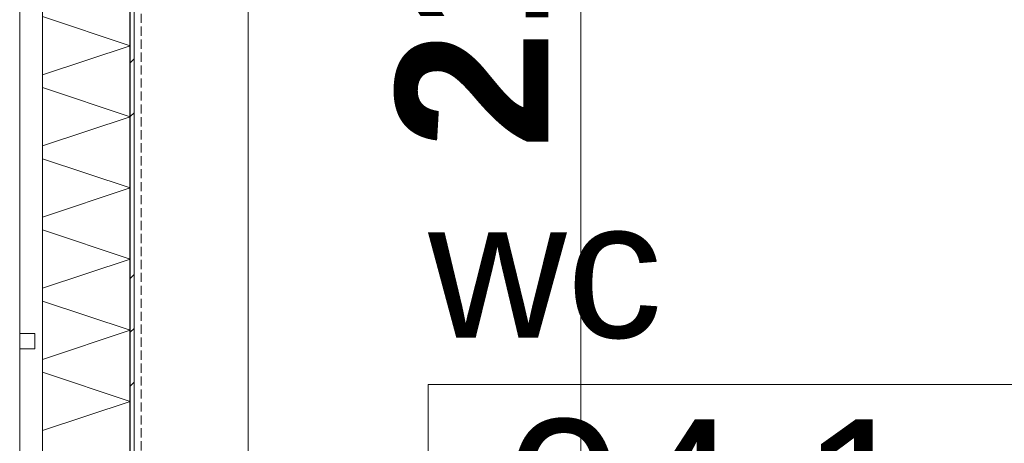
# Model space of a CAD drawing. Extents: x -7314 to 11761, y 144 to 9383.
# Tile 109 of 193: x 2018 to 2147, y 7989 to 8045. Entities that reach past the tile are written whole.
import ezdxf
from ezdxf.xclip import XClip

# ---------------------------------------------------------------- set-up
doc = ezdxf.new("R2010")
doc.units = 0
doc.header["$MEASUREMENT"] = 0
doc.header["$XCLIPFRAME"] = 0
doc.linetypes.add('Krawędzie ukryte', pattern=[68, 48, -20])
doc.linetypes.add('Wipeout_Contour', pattern=[20000, 0, -20000])
for name, color, linetype in [('FORMA - Arch 01 - 220-A Ściany', 7, 'Continuous'), ('FORMA - Arch 01 - 410-K Osie', 7, 'Continuous'), ('FORMA - Arch 02 - Strefy', 7, 'Continuous'), ('FORMA - Arch 02 - Ściany zewnętrzne', 7, 'Continuous'), ('FORMA - Arch 04 - Wymiary ogólne', 7, 'Continuous')]:
    doc.layers.add(name, color=color, linetype=linetype)
doc.styles.add('STYL_AUTOMATYCZNY_2', font='arial.ttf')
doc.styles.add('STYL_AUTOMATYCZNY_9', font='arial.ttf')

# ---------------------------------------------------------------- blocks, each defined once
blk = doc.blocks.new('*X351')
at = {"layer": 'FORMA - Arch 01 - 220-A Ściany', "color": 7, "linetype": 'Continuous', "lineweight": 5, "ltscale": 0.025}
for p, q in [((2021.1, 8045.44), (2032.6, 8041.6)), ((2032.6, 8041.6), (2021.1, 8037.77)), ((2021.1, 8036.1), (2032.6, 8032.27)), ((2032.6, 8032.27), (2021.1, 8028.44)), ((2021.1, 8026.77), (2032.6, 8022.94)), ((2032.6, 8022.94), (2021.1, 8019.1)), ((2021.1, 8017.44), (2032.6, 8013.6)), ((2032.6, 8013.6), (2021.1, 8009.77)), ((2021.1, 8008.1), (2032.6, 8004.27)), ((2032.6, 8004.27), (2021.1, 8000.44)), ((2021.1, 7998.77), (2032.6, 7994.94)), ((2032.6, 7994.94), (2021.1, 7991.1))]:
    blk.add_line(p, q, dxfattribs=at)
blk = doc.blocks.new('Rysunek_1_1', base_point=(4185.3, -5972.4))
at = {"color": 254, "linetype": 'Wipeout_Contour', "lineweight": 0, "ltscale": 41761.403087}
blk.add_wipeout([(2412.21, 8071.66), (2412.21, 8139.9), (2033.1, 8139.9), (2033.1, 7920.64), (2412.21, 7920.64)], dxfattribs=at).dxf.layer = 'FORMA - Arch 02 - Strefy'
at = {"layer": 'FORMA - Arch 02 - Strefy', "color": 7, "linetype": 'Continuous', "lineweight": 13, "ltscale": 0.025}
for p, q in [((2071.7, 7997.13), (2219.16, 7997.13)), ((2071.7, 7965.7), (2071.7, 7997.13))]:
    blk.add_line(p, q, dxfattribs=at)
at = {"layer": 'FORMA - Arch 04 - Wymiary ogólne', "color": 154, "linetype": 'Continuous', "lineweight": 13, "ltscale": 0.025}
blk.add_line((2091.74, 7920.64), (2091.74, 8139.9), dxfattribs=at)
at = {"layer": 'FORMA - Arch 02 - Strefy', "color": 7, "linetype": 'Continuous', "lineweight": 13, "attachment_point": 1, "style": 'STYL_AUTOMATYCZNY_2'}
for s, insert, char_height in [('\\A1;{\\pql;\\pt0,460;\\fArial|b0|i0|c238|p0;\\W1.000000;wc\\fArial|b0|i0|c238|p0;\\W1.000000;\\A1{\\H.66x;\\S^  ;}\\fArial|b0|i0|c238|p0;\\W1.000000;\\fArial|b0|i0|c238|p0;\\W1.000000;\\A1{\\H.66x;\\S^  ;}}', (2071.7, 8021.3), 18), ('\\A1;{\\pql;\\pt0,460;\\fArial|b0|i0|c238|p0;\\W1.000000;04.1\\fArial|b0|i0|c238|p0;\\W1.000000;\\A1{\\H.66x;\\S^  ;}\\fArial|b0|i0|c238|p0;\\W1.000000;\\fArial|b0|i0|c238|p0;\\W1.000000;\\A1{\\H.66x;\\S^  ;}}', (2081.7, 7992.56), 20)]:
    blk.add_mtext(s, dxfattribs=dict(at, insert=insert, char_height=char_height))
at = {"layer": 'FORMA - Arch 04 - Wymiary ogólne', "color": 154, "linetype": 'Continuous', "lineweight": 13, "insert": (2087.74, 8028.03), "char_height": 20, "width": 45.7634, "attachment_point": 7, "rotation": 90, "style": 'STYL_AUTOMATYCZNY_9'}
blk.add_mtext('\\A1;{\\pql;\\fArial|b1|i0|c238|p0;\\W1.000000;219}', dxfattribs=at)
at = {"color": 254, "linetype": 'Wipeout_Contour', "lineweight": 0, "ltscale": 33819.25815}
blk.add_wipeout([(2032.6, 7909.14), (2033.1, 7909.14), (2033.1, 8503.82), (2032.6, 8503.82)], dxfattribs=at).dxf.layer = 'FORMA - Arch 01 - 220-A Ściany'
at = {"layer": 'FORMA - Arch 01 - 220-A Ściany', "linetype": 'Continuous', "lineweight": 5}
h = blk.add_hatch(dxfattribs=at)
h.set_pattern_fill('Aluminium_0001', style=0, pattern_type=2)
h.set_pattern_definition([(45, (4185.3, -5972.398), (-17.67767, 17.67767), []), (45, (4181.764, -5968.863), (-17.67767, 17.67767), []), (45, (4178.229, -5965.327), (-17.67767, 17.67767), [])])
h.paths.add_polyline_path([(2032.6, 7909.14), (2033.1, 7909.14), (2033.1, 8503.82), (2032.6, 8503.82)])
at = {"color": 254, "linetype": 'Wipeout_Contour', "lineweight": 0, "ltscale": 58936.468039}
blk.add_wipeout([(2021.1, 7923.64), (2018.6, 7923.64), (2018.6, 7923.14), (2032.6, 7923.14), (2032.6, 8503.82), (2030.1, 8503.82), (2021.1, 8503.82)], dxfattribs=at).dxf.layer = 'FORMA - Arch 01 - 220-A Ściany'
at = {"layer": 'FORMA - Arch 01 - 220-A Ściany', "color": 7, "linetype": 'Continuous', "lineweight": 25, "ltscale": 0.025}
blk.add_line((2032.6, 7923.14), (2032.6, 8503.82), dxfattribs=at)
at = {"layer": 'FORMA - Arch 01 - 220-A Ściany', "color": 7, "linetype": 'Continuous', "lineweight": 15, "ltscale": 0.025, "flags": 128}
blk.add_lwpolyline([(2033.1, 7909.14), (2033.1, 8503.82)], dxfattribs=at)
at = {"color": 7, "linetype": 'Continuous', "lineweight": 13, "ltscale": 0.025}
blk.add_blockref('*X351', (0, 0), dxfattribs=at)
at = {"color": 254, "linetype": 'Wipeout_Contour', "lineweight": 0, "ltscale": 34356.695246}
blk.add_wipeout([(2018.1, 7923.64), (2021.1, 7923.64), (2021.1, 8771.9), (2018.1, 8771.9)], dxfattribs=at).dxf.layer = 'FORMA - Arch 01 - 220-A Ściany'
at = {"color": 254, "linetype": 'Wipeout_Contour', "lineweight": 0, "ltscale": 33142.123955}
blk.add_wipeout([(2048.1, 7920.64), (2048.1, 8139.9), (2033.1, 8139.9), (2033.1, 7920.64)], dxfattribs=at).dxf.layer = 'FORMA - Arch 02 - Ściany zewnętrzne'
at = {"layer": 'FORMA - Arch 01 - 220-A Ściany', "color": 7, "linetype": 'Continuous', "lineweight": 18, "ltscale": 0.025}
blk.add_line((2021.1, 7923.64), (2021.1, 8503.82), dxfattribs=at)
at = {"layer": 'FORMA - Arch 01 - 410-K Osie', "color": 7, "linetype": 'Krawędzie ukryte', "lineweight": 13, "ltscale": 0.025}
blk.add_line((2034.04, 5890.7), (2034.04, 8978.35), dxfattribs=at)
at = {"layer": 'FORMA - Arch 02 - Ściany zewnętrzne', "color": 7, "linetype": 'Continuous', "lineweight": 13, "ltscale": 0.025, "flags": 128}
for points in [[(2033.1, 8139.9), (2033.1, 7920.64)], [(2048.1, 7920.64), (2048.1, 8139.9)]]:
    blk.add_lwpolyline(points, dxfattribs=at)
at = {"color": 254, "linetype": 'Wipeout_Contour', "lineweight": 0, "ltscale": 33014.414289}
blk.add_wipeout([(2018.1, 8001.82), (2020.1, 8001.82), (2020.1, 8003.82), (2018.1, 8003.82)], dxfattribs=at).dxf.layer = 'FORMA - Arch 01 - 220-A Ściany'
at = {"color": 254, "linetype": 'Wipeout_Contour', "lineweight": 0, "ltscale": 34356.695246}
blk.add_wipeout([(2018.1, 7923.64), (2021.1, 7923.64), (2021.1, 8771.9), (2018.1, 8771.9)], dxfattribs=at).dxf.layer = 'FORMA - Arch 01 - 220-A Ściany'
at = {"layer": 'FORMA - Arch 01 - 220-A Ściany', "color": 7, "linetype": 'Continuous', "lineweight": 13, "ltscale": 0.025}
blk.add_line((2018.1, 7923.64), (2018.1, 8771.9), dxfattribs=at)
at = {"layer": 'FORMA - Arch 01 - 220-A Ściany', "color": 7, "linetype": 'Continuous', "lineweight": 18, "ltscale": 0.025, "flags": 128}
blk.add_lwpolyline([(2018.1, 7923.64), (2021.1, 7923.64), (2021.1, 8771.9), (2018.1, 8771.9)], close=True, dxfattribs=at)
at = {"color": 254, "linetype": 'Wipeout_Contour', "lineweight": 0, "ltscale": 33014.414289}
blk.add_wipeout([(2018.1, 8001.82), (2020.1, 8001.82), (2020.1, 8003.82), (2018.1, 8003.82)], dxfattribs=at).dxf.layer = 'FORMA - Arch 01 - 220-A Ściany'
at = {"layer": 'FORMA - Arch 01 - 220-A Ściany', "color": 7, "linetype": 'Continuous', "lineweight": 13, "ltscale": 0.025}
blk.add_line((2018.1, 8001.82), (2018.1, 8003.82), dxfattribs=at)
at = {"layer": 'FORMA - Arch 01 - 220-A Ściany', "color": 7, "linetype": 'Continuous', "lineweight": 18, "ltscale": 0.025, "flags": 128}
blk.add_lwpolyline([(2018.1, 8001.82), (2020.1, 8001.82), (2020.1, 8003.82), (2018.1, 8003.82)], close=True, dxfattribs=at)

msp = doc.modelspace()

# ---------------------------------------------------------------- block references
at = {"lineweight": 20}
ref = msp.add_blockref('Rysunek_1_1', (4185.29965, -5972.39804), dxfattribs=at)
XClip(ref).set_block_clipping_path([(254.0251470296, 246.5573808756), (9689.7973583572, 9358.9497337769)])

doc.saveas('drawing.dxf')
